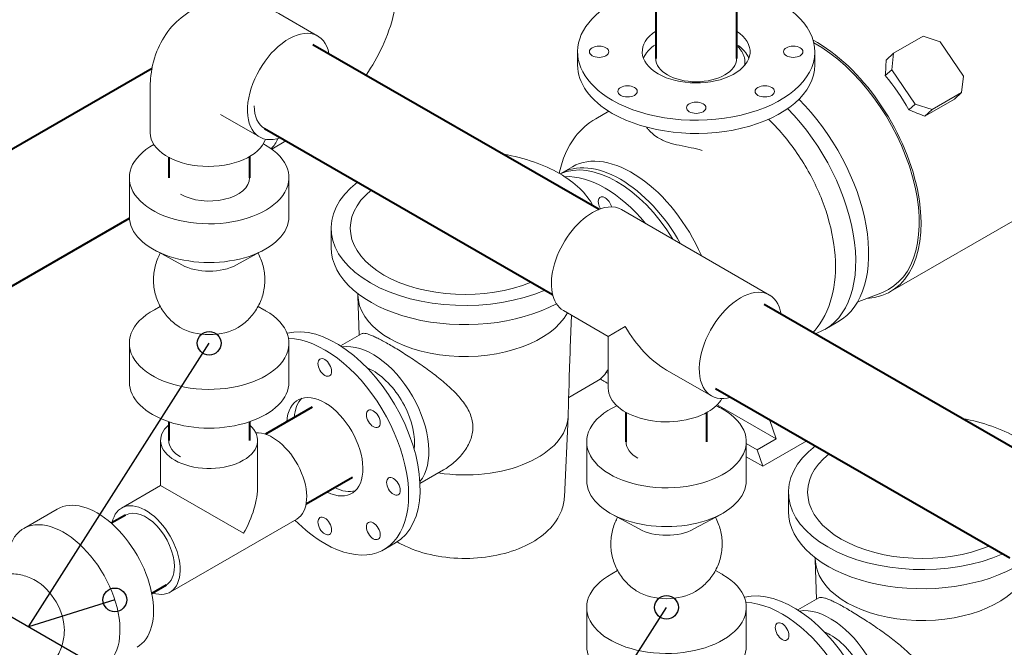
# Model space of a CAD drawing. Extents: x 4114239 to 5838486, y 780458 to 1383318.
# Tile 32 of 231: x 4339862 to 4342633, y 1007855 to 1009621. Entities that reach past the tile are written whole.
import ezdxf

# ---------------------------------------------------------------- set-up
doc = ezdxf.new("R2010")
doc.units = 0
doc.header["$MEASUREMENT"] = 0

msp = doc.modelspace()

# ---------------------------------------------------------------- linework, layer by layer
at = {"linetype": 'Continuous', "lineweight": 40, "extrusion": (5.55112e-17, 0.816497, 0.57735)}
for p, q in [((4341652.1777, 1009687.4893), (4341652.1487, 1009512.2692)), ((4341879.8243, 1009687.4827, 0), (4341879.7954, 1009512.2316, 0)), ((4340687.2883, 1009551.8076, 0), (4341492.9674, 1009087.7416)), ((4339102.4121, 1008831.1426), (4340234.6419, 1009484.8358)), ((4340550.8618, 1009315.1371), (4341361.7278, 1008848.0835)), ((4340281.5296, 1009233.9836), (4340281.5375, 1009176.6225)), ((4340509.1759, 1009236.0922, 0), (4340509.1842, 1009176.6434)), ((4339269.353, 1008541.9925), (4340170.9351, 1009062.5212)), ((4341957.0943, 1008820.4075, 0), (4342782.4195, 1008345.0255)), ((4341820.5867, 1008583.7837), (4342648.886, 1008106.6886)), ((4340685.2993, 1008530.523), (4340554.2837, 1008454.8811, 0)), ((4341568.67, 1008433.5019), (4341568.6704, 1008516.2014)), ((4341796.3166, 1008433.5012), (4341796.317, 1008516.2004, 0)), ((4340281.5109, 1008489.8717), (4340281.501, 1008437.3708)), ((4340509.1575, 1008489.8434, 0), (4340509.1476, 1008437.3422)), ((4340799.1227, 1008333.3752, 0), (4340668.107, 1008257.7333, 0)), ((4340160.2514, 1008227.3864, 0), (4340120.0309, 1008204.1651, 0)), ((4340274.0747, 1008030.2386), (4340233.8542, 1008007.0173, 0))]:
    msp.add_line(p, q, dxfattribs=at)
at = {"color": 0, "linetype": 'Continuous', "lineweight": 0, "extrusion": (5.55112e-17, 0.816497, 0.57735)}
for p, q in [((4340700.9873, 1009575.2936), (4340591.5273, 1009638.4903, 0)), ((4342321.6039, 1009526.6349, 0), (4342404.867, 1009574.7068, 0)), ((4342404.867, 1009574.7068, 0), (4342452.4244, 1009559.2641, 0)), ((4342452.4244, 1009559.2641, 0), (4342518.5675, 1009462.6773, 0)), ((4341432.1016, 1009531.0764, 0), (4341432.1016, 1009493.9019, 0)), ((4342099.8651, 1009531.0764, 0), (4342099.8651, 1009493.9019, 0)), ((4342300.5642, 1009507.0093, 0), (4342321.6039, 1009526.6349, 0)), ((4342316.1545, 1009480.5886, 0), (4342321.6039, 1009526.6349, 0)), ((4342298.2703, 1009463.9065, 0), (4342316.1545, 1009480.5886, 0)), ((4342382.2975, 1009384.0018, 0), (4342316.1545, 1009480.5886, 0)), ((4342518.5675, 1009462.6773, 0), (4342513.118, 1009416.6311)), ((4340229.5556, 1009303.1124), (4340229.5556, 1009429.5058, 0)), ((4342513.118, 1009416.6311), (4342429.8549, 1009368.5591)), ((4342492.6251, 1009397.5155), (4342513.118, 1009416.6311)), ((4342364.7417, 1009367.6259, 0), (4342382.2975, 1009384.0018, 0)), ((4342429.8549, 1009368.5591), (4342382.2975, 1009384.0018, 0)), ((4342409.362, 1009349.4435, 0), (4342492.6251, 1009397.5155)), ((4341483.3521, 1009342.415, 0), (4341519.9863, 1009363.5658)), ((4342409.362, 1009349.4435, 0), (4342429.8549, 1009368.5591)), ((4340537.0817, 1009291.4008), (4340427.6218, 1009354.5975, 0)), ((4340611.6121, 1009280.1453), (4340571.5852, 1009257.0357, 0)), ((4341385.4882, 1009188.8789), (4341417.6823, 1009207.4661, 0)), ((4342906.4239, 1009198.8901), (4342312.4455, 1008855.9566)), ((4340170.7645, 1009067.5737), (4340170.7645, 1009176.619, 0)), ((4340619.9873, 1009067.5737, 0), (4340619.9873, 1009176.619)), ((4341556.2588, 1009086.8317, 0), (4341972.6358, 1008846.4363, 0)), ((4340738.6863, 1008980.5576, 0), (4340738.6863, 1009034.5363, 0)), ((4340318.2327, 1008931.2326, 0), (4340241.0896, 1008973.3293)), ((4340472.5191, 1008931.2326, 0), (4340549.6622, 1008973.3293, 0)), ((4340813.9513, 1008847.449, 0), (4340813.9513, 1008850.1439, 0)), ((4340817.6198, 1008733.5457, 0), (4340814.0049, 1008844.1673)), ((4342219.4637, 1008826.0393, 0), (4342290.0887, 1008853.8134, 0)), ((4340257.8294, 1008814.0773, 0), (4340241.0896, 1008804.9424, 0)), ((4340532.9224, 1008814.0773, 0), (4340549.6622, 1008804.9424, 0)), ((4341392.3532, 1008802.9389, 0), (4341518.5889, 1008730.0567, 0)), ((4341411.7629, 1008697.7717, 0), (4341414.7765, 1008789.9928, 0)), ((4341566.5958, 1008757.7734, 0), (4341518.5889, 1008730.0567, 0)), ((4342164.9871, 1008770.8214, 0), (4342128.3931, 1008749.6938, 0)), ((4340824.0484, 1008737.2573, 0), (4340765.2267, 1008703.2966, 0)), ((4341518.5889, 1008584.2922, 0), (4341518.5889, 1008730.0567, 0)), ((4340170.7645, 1008601.6527, 0), (4340170.7645, 1008710.6981)), ((4340619.9873, 1008601.6527, 0), (4340619.9873, 1008710.6981, 0)), ((4341682.4945, 1008635.4257, 0), (4341808.7302, 1008562.5435, 0)), ((4341405.4531, 1008504.679, 0), (4341408.0394, 1008583.8257)), ((4341486.5517, 1008603.6351), (4341407.1895, 1008557.8153, 0)), ((4341991.0001, 1008442.0597), (4341825.2252, 1008537.7699)), ((4341395.1391, 1008278.7578), (4341405.4038, 1008503.4212)), ((4341972.0733, 1008496.5284, 0), (4341991.0001, 1008442.0597)), ((4341991.0001, 1008442.0597), (4341937.3433, 1008411.0809)), ((4340258.7157, 1008437.3612), (4340258.7157, 1008310.5212)), ((4340531.8917, 1008437.3612, 0), (4340531.8917, 1008310.5212, 0)), ((4341457.8815, 1008324.4564), (4341457.8815, 1008433.5017, 0)), ((4341907.1042, 1008324.4564, 0), (4341907.1042, 1008433.5017)), ((4341907.1042, 1008428.5395, 0), (4341937.3433, 1008411.0809)), ((4342077.1849, 1008435.9848, 0), (4341953.5026, 1008364.5768, 0)), ((4341953.5026, 1008364.5768, 0), (4341907.1042, 1008391.3649, 0)), ((4341937.3433, 1008411.0809), (4341953.5026, 1008364.5768, 0)), ((4341054.5972, 1008354.246, 0), (4340988.7126, 1008316.2076)), ((4340258.7157, 1008310.5212), (4340148.869, 1008247.1012)), ((4340258.7157, 1008310.5212, 0), (4340491.886, 1008175.9003, 0)), ((4342025.8033, 1008237.4403, 0), (4342025.8033, 1008291.419, 0)), ((4339967.8193, 1008244.2127, 0), (4339873.3833, 1008189.6901)), ((4341605.3497, 1008188.1153), (4341528.2065, 1008230.212)), ((4341759.636, 1008188.1153, 0), (4341836.7792, 1008230.212)), ((4340641.7384, 1008216.223), (4340285.457, 1008010.5239, 0)), ((4340887.6891, 1008130.4075, 0), (4340919.8832, 1008148.9948)), ((4342101.0682, 1008104.3316, 0), (4342101.0682, 1008107.0266, 0)), ((4342104.7367, 1007990.4284), (4342101.1219, 1008101.05)), ((4341544.9464, 1008070.96), (4341528.2065, 1008061.8251, 0)), ((4341820.0393, 1008070.96, 0), (4341836.7792, 1008061.8251)), ((4342111.1654, 1007994.14, 0), (4342052.3436, 1007960.1792, 0)), ((4341457.8815, 1007858.5354, 0), (4341457.8815, 1007967.5808)), ((4341907.1042, 1007858.5354, 0), (4341907.1042, 1007967.5808, 0))]:
    msp.add_line(p, q, dxfattribs=at)
for p, q in [((4339886.8793, 1007913.2464), (4340395.3759, 1008710.6981, 0)), ((4340129.9287, 1007988.6625, 0), (4339886.8793, 1007913.2464)), ((4341173.9962, 1007170.1291), (4341682.4928, 1007967.5808, 0))]:
    msp.add_line(p, q)
at = {"color": 7, "lineweight": 25, "ltscale": 1000}
msp.add_lwpolyline([(4338712.4852, 1008160.5455), (4339458.5447, 1008160.5455), (4342453.0015, 1006431.695), (4342453.0015, 1006431.695)], dxfattribs=at)
for centre in [(4340395.3759, 1008710.6981, 0), (4340129.9287, 1007988.6625, 0), (4341682.4928, 1007967.5808, 0)]:
    msp.add_circle(centre, 33.3336)
at = {"color": 0, "linetype": 'Continuous', "lineweight": 0, "extrusion": (-1.91698e-17, 1.66533e-16, -1)}
msp.add_ellipse((4338916.0305, 1010297.5367), major_axis=(1317.4278, 0), ratio=0.577350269, start_param=0, end_param=2.085546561, dxfattribs=at)
at = {"color": 0, "linetype": 'Continuous', "lineweight": 0, "extrusion": (-7.45876e-17, 2.22045e-16, -1)}
for centre, major_axis, start_param, end_param in [((4341765.9833, 1009531.0764, 0), (-333.8818, 0), 5.497787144, 7.451398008), ((4341765.9833, 1009531.0764, 0), (-333.8818, 0), 1.973503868, 5.497787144), ((4341765.9833, 1009493.9019), (333.8818, 0), 2.35619449, 3.141592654), ((4341765.9833, 1009493.9019), (333.8818, 0), 0, 2.35619449)]:
    msp.add_ellipse(centre, major_axis=major_axis, ratio=0.577350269, start_param=start_param, end_param=end_param, dxfattribs=at)
at = {"color": 0, "linetype": 'Continuous', "lineweight": 0, "extrusion": (1.66533e-16, 2.88444e-16, -1)}
for centre, major_axis, start_param, end_param in [((4340619.0345, 1009433.3472), (-81.9528, -141.9464), 5.695493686, 10.008453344), ((4341474.306, 1008944.8853), (81.9528, 141.9464), 3.141592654, 5.497787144), ((4341474.306, 1008944.8853), (81.9528, 141.9464), 5.497787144, 6.283185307), ((4341890.683, 1008704.4899), (81.9528, 141.9464), 5.497787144, 6.900553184), ((4341890.683, 1008704.4899), (81.9528, 141.9464), 2.589243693, 5.497787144)]:
    msp.add_ellipse(centre, major_axis=major_axis, ratio=0.577350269, start_param=start_param, end_param=end_param, dxfattribs=at)
at = {"color": 0, "linetype": 'Continuous', "lineweight": 0, "extrusion": (2.53461e-16, 2.22045e-16, -1)}
for centre, major_axis, start_param, end_param in [((4341765.9833, 1009531.0764, 0), (-151.7644, 0), 5.497787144, 7.005933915), ((4341765.9833, 1009531.0764, 0), (-151.7644, 0), 2.418872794, 5.497787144), ((4341765.9833, 1009493.9019), (151.7644, 0), 3.355348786, 3.864280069), ((4341765.9833, 1009493.9019), (151.7644, 0), 5.56040427, 6.069429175)]:
    msp.add_ellipse(centre, major_axis=major_axis, ratio=0.577350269, start_param=start_param, end_param=end_param, dxfattribs=at)
at = {"color": 0, "linetype": 'Continuous', "lineweight": 0, "extrusion": (-6.29482e-17, 2.20052e-16, -1)}
for centre, major_axis, start_param, end_param in [((4342103.4875, 1009217.8825, 0), (-208.958, 361.9259), 0.756666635, 3.421407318), ((4341509.5037, 1009097.993), (-13.6588, 23.6577), 4.667048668, 8.316670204), ((4341682.4945, 1008824.6876), (-115.8988, 200.7425), 3.926990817, 4.71238898), ((4341509.5037, 1008651.8985), (-13.6588, 23.6577), 3.437316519, 3.771299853)]:
    msp.add_ellipse(centre, major_axis=major_axis, ratio=0.577350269, start_param=start_param, end_param=end_param, dxfattribs=at)
at = {"color": 0, "linetype": 'Continuous', "lineweight": 0, "extrusion": (-7.43708e-18, 1.23904e-16, -1)}
for centre, major_axis, start_param, end_param in [((4342103.4875, 1009217.8825, 0), (-205.0618, 355.1774), 0.76290524, 3.227994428), ((4340080.125, 1008049.6936, 0), (-112.3057, 194.5191), 0, 3.141592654), ((4339985.689, 1007995.1709, 0), (-112.3057, 194.5191), 5.497787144, 10.238354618), ((4339908.4232, 1007950.5615), (-56.1528, 97.2596), 0.758760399, 2.382832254)]:
    msp.add_ellipse(centre, major_axis=major_axis, ratio=0.577350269, start_param=start_param, end_param=end_param, dxfattribs=at)
at = {"color": 0, "linetype": 'Continuous', "lineweight": 0, "extrusion": (-1.13953e-16, 1.66533e-16, -1)}
for centre in [(4341492.8073, 1009531.0764, 0), (4342039.1593, 1009531.0764, 0), (4341572.8187, 1009419.5528), (4341959.1479, 1009419.5528), (4341765.9833, 1009373.3582)]:
    msp.add_ellipse(centre, major_axis=(-27.3176, 0), ratio=0.577350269, dxfattribs=at)
at = {"color": 0, "linetype": 'Continuous', "lineweight": 0, "extrusion": (-9.36882e-17, 1.66549e-16, -1)}
msp.add_ellipse((4341765.9721, 1009512.2504, 0), major_axis=(-113.8233, 0.0188), ratio=0.577460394, start_param=3.141592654, end_param=6.283185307, dxfattribs=at)
at = {"color": 0, "linetype": 'Continuous', "lineweight": 0, "extrusion": (-1.48742e-17, 2.47807e-16, -1)}
for centre, major_axis, start_param, end_param in [((4341956.029, 1009132.7473), (208.958, -361.9259), 3.747175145, 3.75815064), ((4341956.029, 1009132.7473), (208.958, -361.9259), 4.268037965, 6.283185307), ((4341919.435, 1009111.6197), (208.958, -361.9259), 4.286226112, 6.407188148), ((4340855.7431, 1008497.4969), (-111.743, 193.5445), 0.211135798, 2.930456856), ((4341374.8087, 1008797.1796), (-111.743, 193.5445), 2.784097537, 3.141592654), ((4342142.86, 1007754.3796), (-111.743, 193.5445), 0.211135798, 2.930456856)]:
    msp.add_ellipse(centre, major_axis=major_axis, ratio=0.577350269, start_param=start_param, end_param=end_param, dxfattribs=at)
at = {"color": 0, "linetype": 'Continuous', "lineweight": 0, "extrusion": (2.33573e-17, 1.6547e-16, -1)}
msp.add_ellipse((4342111.7805, 1009222.6704, 0), major_axis=(-122.4458, -539.0237), ratio=0.268321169, start_param=4.096998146, end_param=4.188423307, dxfattribs=at)
at = {"color": 0, "linetype": 'Continuous', "lineweight": 0, "extrusion": (4.0637e-17, 1.51659e-16, -1)}
msp.add_ellipse((4342155.3115, 1009247.8031, 0), major_axis=(-208.958, 361.9259), ratio=0.577350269, start_param=1.290352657, end_param=1.5730586, dxfattribs=at)
at = {"color": 0, "linetype": 'Continuous', "lineweight": 0, "extrusion": (1.07171e-16, 1.30454e-16, -1)}
msp.add_ellipse((4340619.0353, 1009433.4952, 0), major_axis=(-68.1735, -118.3581), ratio=0.578028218, start_param=0, end_param=0.793342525, dxfattribs=at)
at = {"color": 0, "linetype": 'Continuous', "lineweight": 0, "extrusion": (-1.39039e-16, 2.02361e-16, -1)}
msp.add_ellipse((4342115.5794, 1009224.8637), major_axis=(557.8966, -126.733), ratio=0.365678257, start_param=5.090771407, end_param=5.181970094, dxfattribs=at)
at = {"color": 0, "linetype": 'Continuous', "lineweight": 0, "extrusion": (3.79844e-17, 1.66533e-16, -1)}
msp.add_ellipse((4340393.4612, 1009303.1124, 0), major_axis=(-163.9056, 0), ratio=0.577350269, start_param=3.334603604, end_param=6.283185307, dxfattribs=at)
at = {"color": 0, "linetype": 'Continuous', "lineweight": 0, "extrusion": (1.65999e-17, 1.37781e-16, -1)}
msp.add_ellipse((4340457.4831, 1009420.7265, 0), major_axis=(-99.4057, 172.1757), ratio=0.577350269, start_param=2.723649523, end_param=3.000972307, dxfattribs=at)
at = {"color": 0, "linetype": 'Continuous', "lineweight": 0, "extrusion": (1.10799e-16, 2.22045e-16, -1)}
for centre, major_axis, start_param, end_param in [((4340395.3759, 1009176.619, 0), (224.6114, 0), 5.497787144, 10.230505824), ((4340395.3759, 1009176.619, 0), (224.6114, 0), 5.459979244, 5.497787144), ((4340395.3759, 1009067.5737, 0), (224.6114, 0), 0, 3.141592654), ((4340395.3759, 1008978.3548, 0), (112.3057, 0), 0.813576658, 2.328015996), ((4340395.3759, 1008710.6981, 0), (224.6114, 0), 5.497787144, 10.238354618), ((4340395.3759, 1008710.6981, 0), (224.6114, 0), 5.46960865, 5.497787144), ((4340395.3759, 1008799.917, 0), (112.3057, 0), 0.75876046, 2.382832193), ((4340395.3759, 1008601.6527), (224.6114, 0), 0, 3.141592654), ((4341682.4928, 1008433.5017), (224.6114, 0), 5.497787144, 10.323325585), ((4341682.4928, 1008433.5017), (224.6114, 0), 5.384650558, 5.497787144), ((4341682.4928, 1008324.4564, 0), (224.6114, 0), 0, 3.141592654), ((4341682.4928, 1008235.2375, 0), (112.3057, 0), 0.813576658, 2.328015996), ((4341682.4928, 1007967.5808, 0), (224.6114, 0), 5.497787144, 10.238354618), ((4341682.4928, 1007967.5808, 0), (224.6114, 0), 5.46960865, 5.497787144), ((4341682.4928, 1008056.7997, 0), (112.3057, 0), 0.75876046, 2.382832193), ((4341682.4928, 1007858.5354), (224.6114, 0), 0, 3.141592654)]:
    msp.add_ellipse(centre, major_axis=major_axis, ratio=0.577350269, start_param=start_param, end_param=end_param, dxfattribs=at)
at = {"color": 0, "linetype": 'Continuous', "lineweight": 0, "extrusion": (7.67466e-17, 1.66533e-16, -1)}
for centre, start_param, end_param in [((4341115.2759, 1009034.5363, 0), 5.005011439, 5.497787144), ((4341115.2759, 1009034.5363, 0), 0.929620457, 3.780415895), ((4341115.2759, 1009034.5363, 0), 5.497787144, 5.98821022), ((4342402.3928, 1008291.419, 0), 5.017195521, 5.497787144), ((4342402.3928, 1008291.419, 0), 0.923876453, 3.786159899)]:
    msp.add_ellipse(centre, major_axis=(376.5896, 0), ratio=0.577350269, start_param=start_param, end_param=end_param, dxfattribs=at)
at = {"color": 0, "linetype": 'Continuous', "lineweight": 0, "extrusion": (-3.51927e-17, 1.71978e-16, -1)}
for centre, major_axis, start_param, end_param in [((4341541.6978, 1008893.533, 0), (166.9409, -289.1501), 3.192275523, 4.664871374), ((4341584.6232, 1008918.316), (166.9409, -289.1501), 3.141592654, 4.905719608), ((4341552.4291, 1008899.7288), (166.9409, -289.1501), 3.126810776, 4.730143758), ((4341509.5037, 1008874.9457, 0), (166.9409, -289.1501), 3.425104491, 4.429743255), ((4340752.9424, 1008438.1449, 0), (166.9409, -289.1501), 3.300921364, 6.283185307), ((4340720.7483, 1008419.5576, 0), (166.9409, -289.1501), 3.480234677, 7.068583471), ((4340855.7431, 1008497.4969), (83.4704, -144.575), 3.787789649, 3.926990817), ((4340855.7431, 1008497.4969), (83.4704, -144.575), 3.926990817, 5.636988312), ((4341509.5037, 1008874.9457, 0), (166.9409, -289.1501), 0.785398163, 0.841242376), ((4341509.5037, 1008874.9457, 0), (166.9409, -289.1501), 0.746906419, 0.785398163), ((4340573.4444, 1008334.5117), (-68.294, 118.2887), 0.27909014, 3.141592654), ((4340217.163, 1008128.8125), (-68.294, 118.2887), 5.697499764, 10.010463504), ((4340720.7483, 1008419.5576, 0), (166.9409, -289.1501), 0.785398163, 1.149338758), ((4342040.0593, 1007695.0276, 0), (166.9409, -289.1501), 3.300921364, 6.283185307), ((4342007.8652, 1007676.4403, 0), (166.9409, -289.1501), 3.480234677, 7.068583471), ((4342142.86, 1007754.3796), (83.4704, -144.575), 3.787789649, 3.926990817), ((4342142.86, 1007754.3796), (83.4704, -144.575), 3.926990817, 5.636988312)]:
    msp.add_ellipse(centre, major_axis=major_axis, ratio=0.577350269, start_param=start_param, end_param=end_param, dxfattribs=at)
at = {"color": 0, "linetype": 'Continuous', "lineweight": 0, "extrusion": (-8.92741e-17, 2.22032e-16, -1)}
msp.add_ellipse((4340395.3608, 1009176.6277, 0), major_axis=(113.8233, 0.0157), ratio=0.577258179, start_param=0, end_param=2.356180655, dxfattribs=at)
at = {"color": 0, "linetype": 'Continuous', "lineweight": 0, "extrusion": (9.40993e-17, 2.22045e-16, -1)}
for centre, start_param, end_param in [((4341115.2759, 1009034.5363, 0), 0.954129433, 3.755906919), ((4342402.3928, 1008291.419, 0), 0.947400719, 3.762635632)]:
    msp.add_ellipse(centre, major_axis=(322.683, 0), ratio=0.577350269, start_param=start_param, end_param=end_param, dxfattribs=at)
at = {"color": 0, "linetype": 'Continuous', "lineweight": 0, "extrusion": (6.61289e-17, 1.66533e-16, -1)}
for centre, start_param in [((4341115.2759, 1008980.5576), 0.818194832), ((4342402.3928, 1008237.4403, 0), 0.817341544)]:
    msp.add_ellipse(centre, major_axis=(376.5896, 0), ratio=0.577350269, start_param=start_param, end_param=3.141592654, dxfattribs=at)
at = {"color": 0, "linetype": 'Continuous', "lineweight": 0, "extrusion": (1.38158e-16, 1.66533e-16, -1)}
for centre in [(4341115.2759, 1008847.449, 0), (4342402.3928, 1008104.3316, 0)]:
    msp.add_ellipse(centre, major_axis=(301.3246, 0), ratio=0.577350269, start_param=0.296907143, end_param=3.141592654, dxfattribs=at)
at = {"color": 0, "linetype": 'Continuous', "lineweight": 0, "extrusion": (-6.29482e-17, 2.20052e-16, -1)}
for centre in [(4340720.7483, 1008642.6049), (4340857.3362, 1008498.4167, 0), (4340913.9128, 1008308.034), (4340720.7483, 1008196.5103), (4340857.3362, 1008182.9803, 0), (4342007.8652, 1007899.4875, 0)]:
    msp.add_ellipse(centre, major_axis=(-13.6588, 23.6577), ratio=0.577350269, dxfattribs=at)
at = {"color": 0, "linetype": 'Continuous', "lineweight": 0, "extrusion": (3.79844e-17, 2.22045e-16, -1)}
for start_param, end_param in [(0.785398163, 3.141592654), (0.316182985, 0.785398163)]:
    msp.add_ellipse((4341682.4945, 1008584.2922, 0), major_axis=(163.9056, 0), ratio=0.577350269, start_param=start_param, end_param=end_param, dxfattribs=at)
at = {"color": 0, "linetype": 'Continuous', "lineweight": 0, "extrusion": (4.43555e-17, 8.97074e-17, -1)}
for centre, start_param, end_param in [((4340720.7483, 1008419.5576, 0), 5.560451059, 10.147512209), ((4340742.211, 1008431.9491), 5.560451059, 6.141288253), ((4340742.211, 1008431.9491), 3.283489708, 3.864326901)]:
    msp.add_ellipse(centre, major_axis=(-75.8822, 131.4319), ratio=0.577350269, start_param=start_param, end_param=end_param, dxfattribs=at)
at = {"color": 0, "linetype": 'Continuous', "lineweight": 0, "extrusion": (7.31982e-17, 2.22045e-16, -1)}
msp.add_ellipse((4341115.2759, 1008507.8398), major_axis=(290.2289, 0), ratio=0.577350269, start_param=0.018864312, end_param=1.832228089, dxfattribs=at)
at = {"color": 0, "linetype": 'Continuous', "lineweight": 0, "extrusion": (1.01092e-16, 1.66533e-16, -1)}
for start_param, end_param in [(2.35619449, 3.727659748), (5.697881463, 8.639379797)]:
    msp.add_ellipse((4340395.3037, 1008437.3612), major_axis=(136.588, 0), ratio=0.577350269, start_param=start_param, end_param=end_param, dxfattribs=at)
at = {"color": 0, "linetype": 'Continuous', "lineweight": 0, "extrusion": (1.90658e-16, 2.22009e-16, -1)}
msp.add_ellipse((4340395.3243, 1008437.3494, 0), major_axis=(-113.8233, 0.0215), ratio=0.57747609, start_param=5.497806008, end_param=6.283185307, dxfattribs=at)
at = {"color": 0, "linetype": 'Continuous', "lineweight": 0, "extrusion": (-4.46172e-17, 1.66534e-16, -1)}
msp.add_ellipse((4341682.4933, 1008433.5014), major_axis=(113.8233, -0.0005), ratio=0.577353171, start_param=2.35619478, end_param=3.141592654, dxfattribs=at)
at = {"color": 0, "linetype": 'Continuous', "lineweight": 0, "extrusion": (5.92297e-17, 1.581e-16, -1)}
msp.add_ellipse((4340395.3037, 1008231.6621), major_axis=(-96.5823, -167.2854), ratio=0.577350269, start_param=3.926990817, end_param=4.71238898, dxfattribs=at)
at = {"color": 0, "linetype": 'Continuous', "lineweight": 0, "extrusion": (-1.11556e-17, 1.85856e-16, -1)}
for start_param, end_param in [(3.141592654, 5.497787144), (5.497787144, 6.283185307)]:
    msp.add_ellipse((4340217.163, 1008128.8125), major_axis=(56.9117, -98.5739), ratio=0.577350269, start_param=start_param, end_param=end_param, dxfattribs=at)
at = {"color": 0, "linetype": 'Continuous', "lineweight": 0}
for points, knots in [([(4340837.0928, 1009465.5211, 0), (4340854.5913, 1009490.9178, 0), (4340869.8972, 1009517.7724, 0), (4340896.6114, 1009575.6529), (4340907.7066, 1009606.8223, 0), (4340923.3758, 1009671.5541, 0), (4340928.0127, 1009705.1246, 0), (4340928.0127, 1009740.1798, 0)], [5.3603018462, 5.3603018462, 5.3603018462, 5.3603018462, 5.6548667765, 5.6548667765, 5.9690260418, 5.9690260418, 6.2831853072, 6.2831853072, 6.2831853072, 6.2831853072]), ([(4340591.5273, 1009638.4903, 0), (4340566.4949, 1009652.9428, 0), (4340538.3708, 1009664.8437), (4340477.5588, 1009677.1378), (4340445.391, 1009678.4559, 0), (4340387.3209, 1009666.761), (4340362.0618, 1009657.0315), (4340318.4624, 1009629.954, 0), (4340299.9219, 1009613.321, 0), (4340268.788, 1009575.295), (4340256.8244, 1009553.7654), (4340237.9024, 1009506.0134), (4340232.6495, 1009479.8853), (4340229.8809, 1009446.2673), (4340229.5556, 1009437.8352), (4340229.5556, 1009429.5058, 0)], [4.71238898, 4.71238898, 4.71238898, 4.71238898, 5.026548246, 5.026548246, 5.305733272, 5.305733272, 5.51635795, 5.51635795, 5.712485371, 5.712485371, 5.926724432, 5.926724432, 6.192656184, 6.192656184, 6.283185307, 6.283185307, 6.283185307, 6.283185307]), ([(4341902.4344, 1009492.7206), (4341902.4937, 1009493.0481, 0), (4341902.5496, 1009493.3751, 0), (4341903.0672, 1009496.5863, 0), (4341903.2724, 1009499.4241, 0), (4341903.2446, 1009504.8582), (4341903.0086, 1009507.7061, 0), (4341902.0142, 1009513.4947, 0), (4341901.2557, 1009516.4353), (4341899.2252, 1009522.2556, 0), (4341897.9527, 1009525.1365, 0), (4341894.9889, 1009530.6963, 0), (4341893.2978, 1009533.3752, 0), (4341889.6758, 1009538.4025, 0), (4341887.5771, 1009540.9837), (4341883.5339, 1009545.362, 0), (4341881.7256, 1009547.1663, 0), (4341879.801, 1009548.9387)], [180.340970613, 180.340970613, 180.340970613, 180.340970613, 180.866221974, 180.866221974, 185.50857805, 185.50857805, 190.16896117, 190.16896117, 194.82934429, 194.82934429, 199.489727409, 199.489727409, 204.150110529, 204.150110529, 208.810792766, 208.810792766, 212.100245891, 212.100245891, 212.100245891, 212.100245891]), ([(4341380.6465, 1009188.8068, 0), (4341380.9172, 1009190.141, 0), (4341381.1966, 1009191.4723), (4341389.2421, 1009228.5652), (4341403.4197, 1009262.444, 0), (4341441.0877, 1009311.6972), (4341460.8054, 1009329.3977), (4341483.3521, 1009342.415, 0)], [6.4899193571, 6.4899193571, 6.4899193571, 6.4899193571, 6.5021988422, 6.5021988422, 6.832819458, 6.832819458, 7.0685834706, 7.0685834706, 7.0685834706, 7.0685834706]), ([(4341969.7128, 1009341.1807, 0), (4341976.0148, 1009335.1167, 0), (4341982.2128, 1009328.865), (4342018.1777, 1009290.8871, 0), (4342045.3498, 1009255.1136), (4342091.8949, 1009178.9099, 0), (4342111.3237, 1009138.5413), (4342140.8687, 1009056.2301, 0), (4342150.9463, 1009014.3006), (4342159.9154, 1008931.8777, 0), (4342158.7479, 1008891.3571, 0), (4342142.7245, 1008817.4835, 0), (4342128.5469, 1008783.6047, 0), (4342102.9036, 1008750.0745, 0), (4342099.0385, 1008745.4461, 0), (4342094.968, 1008740.9931, 0)], [1.892524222, 1.892524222, 1.892524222, 1.892524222, 1.963738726, 1.963738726, 2.313391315, 2.313391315, 2.659858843, 2.659858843, 3.008311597, 3.008311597, 3.360606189, 3.360606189, 3.691226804, 3.691226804, 3.746184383, 3.746184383, 3.746184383, 3.746184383]), ([(4341625.8161, 1009318.9452, 0), (4341627.5774, 1009316.5602, 0), (4341629.4836, 1009314.1938, 0), (4341635.6266, 1009307.1951, 0), (4341640.2821, 1009302.6794, 0), (4341650.288, 1009294.5173, 0), (4341655.5904, 1009290.8395, 0), (4341665.6262, 1009285.0268), (4341670.1694, 1009282.7441), (4341679.2835, 1009278.7859, 0), (4341683.7934, 1009277.0862, 0), (4341697.95, 1009272.4102), (4341707.9313, 1009269.9856), (4341729.317, 1009265.4809, 0), (4341740.4422, 1009263.476), (4341762.1498, 1009258.9417, 0), (4341772.2635, 1009256.5709, 0), (4341782.3695, 1009253.4881)], [-65.176849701, -65.176849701, -65.176849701, -65.176849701, -61.032925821, -61.032925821, -52.690836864, -52.690836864, -44.779175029, -44.779175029, -38.766337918, -38.766337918, -33.264461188, -33.264461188, -22.083897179, -22.083897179, -10.446954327, -10.446954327, -0.001653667, -0.001653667, -0.001653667, -0.001653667]), ([(4340257.8294, 1008964.1945, 0), (4340255.3565, 1008959.6624), (4340253.1054, 1008955.0041, 0), (4340248.5564, 1008944.2653, 0), (4340246.3892, 1008938.1072, 0), (4340242.8437, 1008925.5937, 0), (4340241.4586, 1008919.2141), (4340239.4955, 1008906.357, 0), (4340238.9139, 1008899.8547, 0), (4340238.5637, 1008886.8534, 0), (4340238.7946, 1008880.3292, 0), (4340240.0628, 1008867.3851, 0), (4340241.1026, 1008860.9402, 0), (4340243.9695, 1008848.254, 0), (4340245.8021, 1008841.9883, 0), (4340250.2232, 1008829.7567), (4340252.8202, 1008823.7672, 0), (4340258.727, 1008812.1798), (4340262.0482, 1008806.5595, 0), (4340269.3491, 1008795.7959), (4340273.343, 1008790.6319), (4340281.9249, 1008780.859), (4340286.5295, 1008776.2312), (4340296.2593, 1008767.6005, 0), (4340301.4033, 1008763.5808, 0), (4340309.0945, 1008758.3074), (4340311.4663, 1008756.7737, 0), (4340313.8769, 1008755.3058, 0)], [27.046085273, 27.046085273, 27.046085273, 27.046085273, 32.145621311, 32.145621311, 38.573055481, 38.573055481, 45.000486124, 45.000486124, 51.427914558, 51.427914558, 57.85534182, 57.85534182, 64.282768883, 64.282768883, 70.710196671, 70.710196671, 77.137626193, 77.137626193, 83.565058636, 83.565058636, 89.992495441, 89.992495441, 96.41993849, 96.41993849, 102.847390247, 102.847390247, 105.636958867, 105.636958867, 105.636958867, 105.636958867]), ([(4340476.8749, 1008755.3058, 0), (4340482.4364, 1008758.6925, 0), (4340487.7968, 1008762.4338, 0), (4340497.9839, 1008770.5333, 0), (4340502.8311, 1008774.9064, 0), (4340511.9268, 1008784.2029, 0), (4340516.193, 1008789.1444, 0), (4340524.063, 1008799.4992, 0), (4340527.6821, 1008804.9325, 0), (4340534.2043, 1008816.185, 0), (4340537.1201, 1008822.0259), (4340542.1936, 1008834.0017, 0), (4340544.361, 1008840.1597, 0), (4340547.9069, 1008852.673), (4340549.2922, 1008859.0526), (4340551.2557, 1008871.9096, 0), (4340551.8376, 1008878.4119), (4340552.1881, 1008891.4132, 0), (4340551.9575, 1008897.9374), (4340550.6897, 1008910.8815), (4340549.6501, 1008917.3265, 0), (4340546.7837, 1008930.0128, 0), (4340544.9512, 1008936.2786, 0), (4340540.5305, 1008948.5103), (4340537.9337, 1008954.4999), (4340534.3131, 1008961.603, 0), (4340533.6269, 1008962.9035, 0), (4340532.9224, 1008964.1944, 0)], [0, 0, 0, 0, 6.435830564, 6.435830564, 12.863278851, 12.863278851, 19.290735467, 19.290735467, 25.718182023, 25.718182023, 32.145621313, 32.145621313, 38.57305549, 38.57305549, 45.000486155, 45.000486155, 51.42791459, 51.42791459, 57.855341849, 57.855341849, 64.282768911, 64.282768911, 70.710196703, 70.710196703, 77.137626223, 77.137626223, 78.590198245, 78.590198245, 78.590198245, 78.590198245]), ([(4341054.5972, 1008354.2461), (4341059.5553, 1008357.1088, 0), (4341064.484, 1008360.2468), (4341074.6649, 1008367.3976), (4341079.8966, 1008371.4674), (4341089.967, 1008380.1705, 0), (4341094.8059, 1008384.8037, 0), (4341103.9256, 1008394.5462, 0), (4341108.2062, 1008399.6554), (4341116.0469, 1008410.2486, 0), (4341119.61, 1008415.7372), (4341125.8618, 1008426.984, 0), (4341128.5499, 1008432.7421), (4341132.9156, 1008444.4072, 0), (4341134.5928, 1008450.3154, 0), (4341136.8462, 1008462.1631, 0), (4341137.4218, 1008468.1024, 0), (4341137.4366, 1008474.0041), (4341137.4519, 1008480.1428), (4341136.8609, 1008486.2567, 0), (4341134.5099, 1008498.3595), (4341132.7507, 1008504.3489), (4341128.1752, 1008516.1617), (4341125.3595, 1008521.9868), (4341118.8205, 1008533.4585), (4341115.0978, 1008539.1055), (4341106.9134, 1008550.2149, 0), (4341102.4489, 1008555.6815, 0), (4341092.9423, 1008566.4322, 0), (4341087.9002, 1008571.7165), (4341077.4071, 1008582.086), (4341071.9558, 1008587.1717), (4341060.8139, 1008597.1149, 0), (4341055.1233, 1008601.9726, 0), (4341043.8179, 1008611.2994, 0), (4341037.9957, 1008615.9468), (4341025.9948, 1008625.25, 0), (4341019.8162, 1008629.906, 0), (4341007.2368, 1008639.1539), (4341000.8354, 1008643.7463, 0), (4340987.9475, 1008652.7966), (4340981.4611, 1008657.2545, 0), (4340968.5415, 1008665.9655, 0), (4340962.1007, 1008670.2239), (4340949.3949, 1008678.4749, 0), (4340943.1301, 1008682.4675, 0), (4340930.9056, 1008690.1202), (4340924.9449, 1008693.7809), (4340913.4421, 1008700.712), (4340907.8999, 1008703.9823, 0), (4340897.3294, 1008710.0851, 0), (4340892.1975, 1008712.9775, 0), (4340882.3587, 1008718.3681, 0), (4340877.6517, 1008720.8663), (4340868.7519, 1008725.4098, 0), (4340864.5582, 1008727.4554, 0), (4340856.7419, 1008731.0528, 0), (4340853.1193, 1008732.6046, 0), (4340846.4729, 1008735.1899), (4340843.4451, 1008736.2251, 0), (4340837.9813, 1008737.7702), (4340835.5452, 1008738.2801, 0), (4340831.2394, 1008738.7809), (4340829.3693, 1008738.7717), (4340826.325, 1008738.2865, 0), (4340825.0965, 1008737.8622), (4340824.0485, 1008737.2573, 0)], [-57.576812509, -57.576812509, -57.576812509, -57.576812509, -50.985394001, -50.985394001, -43.701766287, -43.701766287, -36.418138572, -36.418138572, -29.134510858, -29.134510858, -21.850883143, -21.850883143, -14.567255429, -14.567255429, -7.283627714, -7.283627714, 0, 0, 0, 7.576082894, 7.576082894, 15.152165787, 15.152165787, 22.728248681, 22.728248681, 30.304331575, 30.304331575, 37.880414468, 37.880414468, 45.456497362, 45.456497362, 53.032580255, 53.032580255, 60.608663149, 60.608663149, 67.996221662, 67.996221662, 75.383780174, 75.383780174, 82.771338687, 82.771338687, 90.1588972, 90.1588972, 97.546455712, 97.546455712, 104.934014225, 104.934014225, 112.321572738, 112.321572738, 119.70913125, 119.70913125, 127.096689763, 127.096689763, 134.484248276, 134.484248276, 141.871806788, 141.871806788, 149.259365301, 149.259365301, 156.646923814, 156.646923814, 164.034482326, 164.034482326, 171.422040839, 171.422040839, 177.990640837, 177.990640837, 177.990640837, 177.990640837]), ([(4341411.7629, 1008697.7717), (4341411.7317, 1008696.8157, 0), (4341411.6997, 1008695.8617), (4341411.3992, 1008687.1319, 0), (4341411.0843, 1008679.4993, 0), (4341410.4508, 1008664.6791, 0), (4341410.1327, 1008657.4904), (4341409.5626, 1008643.7011), (4341409.3112, 1008637.1008), (4341409.1074, 1008630.8533), (4341408.9114, 1008624.847), (4341408.7589, 1008619.152, 0), (4341408.5235, 1008608.4693), (4341408.4401, 1008603.4813, 0), (4341408.2858, 1008594.2477), (4341408.2142, 1008590.0003, 0), (4341408.0867, 1008585.3407), (4341408.064, 1008584.5759, 0), (4341408.0394, 1008583.8258, 0)], [-23.655317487, -23.655317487, -23.655317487, -23.655317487, -22.728248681, -22.728248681, -15.152165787, -15.152165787, -7.576082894, -7.576082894, 0, 0, 0, 7.283627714, 7.283627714, 14.567255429, 14.567255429, 21.850883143, 21.850883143, 23.314422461, 23.314422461, 23.314422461, 23.314422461]), ([(4340924.6104, 1008151.8832), (4340932.0373, 1008147.5446, 0), (4340939.788, 1008143.5028), (4340972.5683, 1008128.2229, 0), (4341000.0126, 1008119.5025, 0), (4341057.4631, 1008107.9926), (4341087.4365, 1008105.1627, 0), (4341147.1594, 1008105.4392), (4341176.8962, 1008108.5118, 0), (4341233.7022, 1008120.4137), (4341260.7479, 1008129.2643, 0), (4341309.6785, 1008152.5942, 0), (4341331.5577, 1008167.1097), (4341366.3454, 1008200.9746, 0), (4341379.7216, 1008220.174, 0), (4341391.9468, 1008253.4848, 0), (4341394.5591, 1008266.064, 0), (4341395.1391, 1008278.7578, 0)], [1.564926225, 1.564926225, 1.564926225, 1.564926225, 1.676983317, 1.676983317, 2.022187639, 2.022187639, 2.364214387, 2.364214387, 2.704310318, 2.704310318, 3.046491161, 3.046491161, 3.391673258, 3.391673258, 3.71818963, 3.71818963, 3.90061813, 3.90061813, 3.90061813, 3.90061813]), ([(4341544.9464, 1008221.0771), (4341542.4735, 1008216.5451), (4341540.2224, 1008211.8868, 0), (4341535.6734, 1008201.1479, 0), (4341533.5062, 1008194.9899, 0), (4341529.9607, 1008182.4764, 0), (4341528.5755, 1008176.0968), (4341526.6125, 1008163.2397), (4341526.0308, 1008156.7374, 0), (4341525.6807, 1008143.7361), (4341525.9115, 1008137.2119, 0), (4341527.1797, 1008124.2678, 0), (4341528.2195, 1008117.8229), (4341531.0864, 1008105.1367, 0), (4341532.919, 1008098.871, 0), (4341537.3401, 1008086.6394, 0), (4341539.9372, 1008080.6499, 0), (4341545.844, 1008069.0625), (4341549.1651, 1008063.4422, 0), (4341556.4661, 1008052.6786), (4341560.4599, 1008047.5146), (4341569.0418, 1008037.7417), (4341573.6464, 1008033.1139), (4341583.3762, 1008024.4832, 0), (4341588.5202, 1008020.4635, 0), (4341596.2114, 1008015.1901), (4341598.5832, 1008013.6564, 0), (4341600.9938, 1008012.1885, 0)], [27.046085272, 27.046085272, 27.046085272, 27.046085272, 32.145621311, 32.145621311, 38.573055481, 38.573055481, 45.000486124, 45.000486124, 51.427914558, 51.427914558, 57.85534182, 57.85534182, 64.282768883, 64.282768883, 70.710196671, 70.710196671, 77.137626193, 77.137626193, 83.565058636, 83.565058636, 89.992495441, 89.992495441, 96.41993849, 96.41993849, 102.847390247, 102.847390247, 105.636958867, 105.636958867, 105.636958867, 105.636958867]), ([(4341763.9919, 1008012.1885), (4341769.5534, 1008015.5752, 0), (4341774.9137, 1008019.3165, 0), (4341785.1008, 1008027.416, 0), (4341789.948, 1008031.789, 0), (4341799.0438, 1008041.0856, 0), (4341803.3099, 1008046.0271, 0), (4341811.18, 1008056.3819, 0), (4341814.799, 1008061.8152, 0), (4341821.3213, 1008073.0677, 0), (4341824.2371, 1008078.9086), (4341829.3105, 1008090.8844, 0), (4341831.4779, 1008097.0423, 0), (4341835.0238, 1008109.5557), (4341836.4092, 1008115.9353), (4341838.3726, 1008128.7923, 0), (4341838.9545, 1008135.2946), (4341839.3051, 1008148.2959, 0), (4341839.0744, 1008154.8201), (4341837.8066, 1008167.7642, 0), (4341836.7671, 1008174.2092), (4341833.9006, 1008186.8954, 0), (4341832.0682, 1008193.1613), (4341827.6475, 1008205.393), (4341825.0507, 1008211.3825, 0), (4341821.43, 1008218.4857, 0), (4341820.7438, 1008219.7862), (4341820.0393, 1008221.0771, 0)], [0, 0, 0, 0, 6.435830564, 6.435830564, 12.863278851, 12.863278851, 19.290735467, 19.290735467, 25.718182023, 25.718182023, 32.145621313, 32.145621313, 38.57305549, 38.57305549, 45.000486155, 45.000486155, 51.42791459, 51.42791459, 57.855341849, 57.855341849, 64.282768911, 64.282768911, 70.710196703, 70.710196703, 77.137626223, 77.137626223, 78.590198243, 78.590198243, 78.590198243, 78.590198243]), ([(4339906.308, 1008043.4473, 0), (4339900.5943, 1008046.5704), (4339894.6741, 1008049.3419, 0), (4339882.5661, 1008054.1145), (4339876.3554, 1008056.1257), (4339863.7565, 1008059.3546, 0), (4339857.3439, 1008060.5784), (4339844.4414, 1008062.2167, 0), (4339837.9265, 1008062.6342, 0), (4339824.9204, 1008062.6564), (4339818.4041, 1008062.2611), (4339805.4961, 1008060.6669), (4339799.0794, 1008059.465, 0), (4339786.4696, 1008056.2791), (4339780.252, 1008054.2891, 0), (4339768.1358, 1008049.561, 0), (4339762.2137, 1008046.8138, 0), (4339750.7789, 1008040.6167, 0), (4339745.2442, 1008037.1549, 0), (4339734.6681, 1008029.5849, 0), (4339729.6064, 1008025.4621, 0), (4339720.053, 1008016.6366), (4339715.5429, 1008011.9167, 0), (4339707.1602, 1008001.9724, 0), (4339703.2715, 1007996.7287, 0), (4339698.9303, 1007990.0416, 0), (4339698.1472, 1007988.7971), (4339697.3815, 1007987.5415)], [0, 0, 0, 0, 6.435830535, 6.435830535, 12.863278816, 12.863278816, 19.290735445, 19.290735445, 25.718182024, 25.718182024, 32.145621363, 32.145621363, 38.573055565, 38.573055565, 45.000486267, 45.000486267, 51.427914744, 51.427914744, 57.855342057, 57.855342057, 64.282769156, 64.282769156, 70.710197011, 70.710197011, 77.137626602, 77.137626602, 78.590195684, 78.590195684, 78.590195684, 78.590195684]), ([(4342341.7141, 1007611.1287, 0), (4342346.6722, 1007613.9915, 0), (4342351.601, 1007617.1295, 0), (4342361.7818, 1007624.2802), (4342367.0136, 1007628.3501), (4342377.084, 1007637.0532), (4342381.9229, 1007641.6864), (4342391.0425, 1007651.4289, 0), (4342395.3231, 1007656.538), (4342403.1638, 1007667.1313, 0), (4342406.7269, 1007672.6199, 0), (4342412.9787, 1007683.8667, 0), (4342415.6669, 1007689.6248), (4342420.0326, 1007701.2899, 0), (4342421.7098, 1007707.1981, 0), (4342423.9632, 1007719.0458, 0), (4342424.5387, 1007724.985, 0), (4342424.5535, 1007730.8868, 0), (4342424.5689, 1007737.0255, 0), (4342423.9779, 1007743.1393, 0), (4342421.6269, 1007755.2422), (4342419.8676, 1007761.2316), (4342415.2922, 1007773.0444, 0), (4342412.4764, 1007778.8695), (4342405.9375, 1007790.3411), (4342402.2148, 1007795.9882, 0), (4342394.0303, 1007807.0976, 0), (4342389.5658, 1007812.5642, 0), (4342380.0592, 1007823.3149, 0), (4342375.0172, 1007828.5991), (4342364.524, 1007838.9687, 0), (4342359.0727, 1007844.0544), (4342347.9309, 1007853.9976, 0), (4342342.2402, 1007858.8552, 0), (4342330.9348, 1007868.1821, 0), (4342325.1126, 1007872.8295, 0), (4342313.1117, 1007882.1327, 0), (4342306.9332, 1007886.7887), (4342294.3538, 1007896.0366), (4342287.9524, 1007900.629, 0), (4342275.0645, 1007909.6793), (4342268.578, 1007914.1372, 0), (4342255.6585, 1007922.8482, 0), (4342249.2176, 1007927.1066), (4342236.5119, 1007935.3576, 0), (4342230.247, 1007939.3502, 0), (4342218.0226, 1007947.0029, 0), (4342212.0619, 1007950.6636), (4342200.559, 1007957.5947), (4342195.0168, 1007960.865, 0), (4342184.4463, 1007966.9678, 0), (4342179.3145, 1007969.8602, 0), (4342169.4757, 1007975.2508, 0), (4342164.7687, 1007977.749, 0), (4342155.8689, 1007982.2925, 0), (4342151.6752, 1007984.3381, 0), (4342143.8589, 1007987.9355, 0), (4342140.2362, 1007989.4873), (4342133.5899, 1007992.0726), (4342130.562, 1007993.1078, 0), (4342125.0982, 1007994.6529), (4342122.6621, 1007995.1628), (4342118.3563, 1007995.6636, 0), (4342116.4862, 1007995.6544), (4342113.4419, 1007995.1692, 0), (4342112.2134, 1007994.7449), (4342111.1654, 1007994.14)], [-57.576812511, -57.576812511, -57.576812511, -57.576812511, -50.985394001, -50.985394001, -43.701766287, -43.701766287, -36.418138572, -36.418138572, -29.134510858, -29.134510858, -21.850883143, -21.850883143, -14.567255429, -14.567255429, -7.283627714, -7.283627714, 0, 0, 0, 7.576082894, 7.576082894, 15.152165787, 15.152165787, 22.728248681, 22.728248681, 30.304331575, 30.304331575, 37.880414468, 37.880414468, 45.456497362, 45.456497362, 53.032580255, 53.032580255, 60.608663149, 60.608663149, 67.996221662, 67.996221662, 75.383780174, 75.383780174, 82.771338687, 82.771338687, 90.1588972, 90.1588972, 97.546455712, 97.546455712, 104.934014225, 104.934014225, 112.321572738, 112.321572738, 119.70913125, 119.70913125, 127.096689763, 127.096689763, 134.484248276, 134.484248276, 141.871806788, 141.871806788, 149.259365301, 149.259365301, 156.646923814, 156.646923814, 164.034482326, 164.034482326, 171.422040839, 171.422040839, 177.990640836, 177.990640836, 177.990640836, 177.990640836]), ([(4339834.9279, 1007749.304), (4339840.0892, 1007749.4284), (4339845.249, 1007749.8081, 0), (4339856.8236, 1007751.238), (4339863.2402, 1007752.4401), (4339875.85, 1007755.6264), (4339882.0675, 1007757.6166, 0), (4339894.1835, 1007762.3451, 0), (4339900.1055, 1007765.0925, 0), (4339911.5401, 1007771.29, 0), (4339917.0748, 1007774.752), (4339927.6506, 1007782.3223), (4339932.7121, 1007786.4453), (4339942.2652, 1007795.2711, 0), (4339946.7752, 1007799.9911, 0), (4339955.1576, 1007809.9357), (4339959.0461, 1007815.1795, 0), (4339966.1276, 1007826.0887), (4339969.3344, 1007831.775), (4339975.0055, 1007843.4796, 0), (4339977.4807, 1007849.5204, 0), (4339981.6534, 1007861.839, 0), (4339983.3588, 1007868.1406, 0), (4339985.9684, 1007880.8822), (4339986.8775, 1007887.3469, 0), (4339987.5988, 1007896.6444), (4339987.7411, 1007899.4652, 0), (4339987.8071, 1007902.2868, 0)], [27.046083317, 27.046083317, 27.046083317, 27.046083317, 32.14562134, 32.14562134, 38.573055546, 38.573055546, 45.00048625, 45.00048625, 51.427914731, 51.427914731, 57.855342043, 57.855342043, 64.282769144, 64.282769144, 70.710196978, 70.710196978, 77.13762656, 77.13762656, 83.565059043, 83.565059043, 89.992495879, 89.992495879, 96.419938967, 96.419938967, 102.847390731, 102.847390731, 105.636954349, 105.636954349, 105.636954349, 105.636954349])]:
    msp.add_open_spline(points, degree=3, knots=knots, dxfattribs=at)
msp.add_open_spline([(4341902.5422, 1009492.8486, 0), (4341902.6364, 1009493.7, 0), (4341902.7361, 1009494.5336), (4341902.8408, 1009495.3489, 0)], degree=3, dxfattribs=at)

doc.saveas('drawing.dxf')
